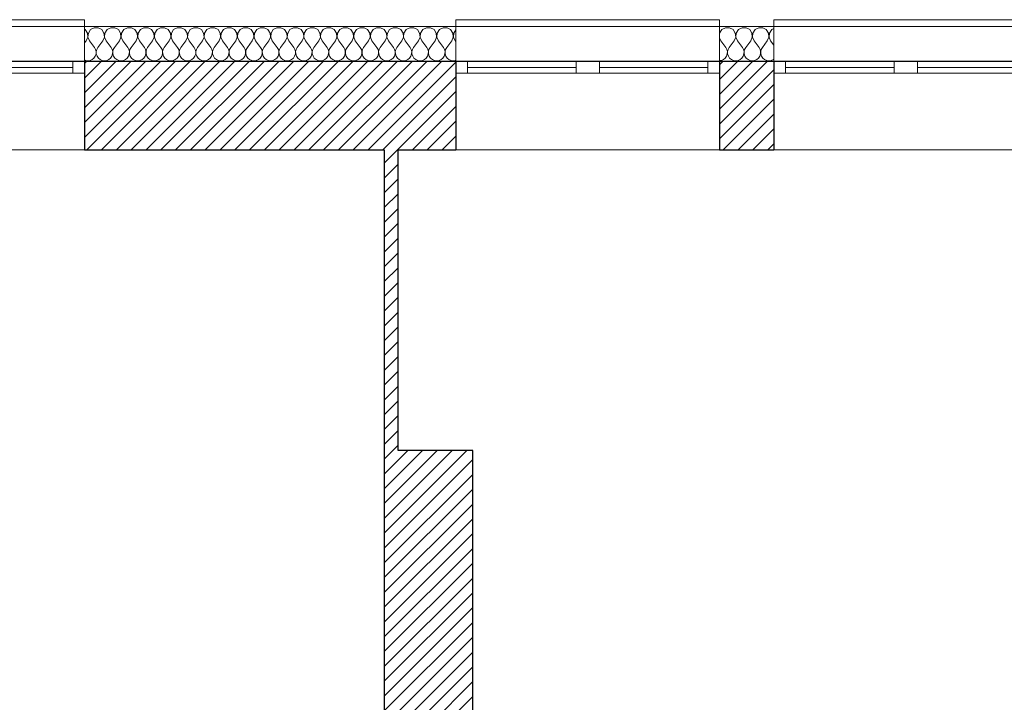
# Model space of a CAD drawing. Header units: millimetres. Extents: x -21056 to 421, y 9759 to 15589.
# Tile 117 of 120: x -598 to -175, y 11062 to 11355. Entities that reach past the tile are written whole.
import ezdxf

# ---------------------------------------------------------------- set-up
doc = ezdxf.new("R2010")
doc.units = ezdxf.units.MM
doc.header["$LTSCALE"] = 25
doc.header["$MEASUREMENT"] = 0
doc.linetypes.add('Kropki i Kreski', pattern=[670.277762, 352.777767, -176.388884, 0, -141.111112])
for name, color, linetype in [('Konstrukcja - Siatki mod', 7, 'Continuous'), ('KR_INW', 7, 'Continuous'), ('NAPIS_SODON', 7, 'Continuous')]:
    doc.layers.add(name, color=color, linetype=linetype)
for name, color, linetype, lineweight in [('Konstrukcja - Siatki mod_Nr_pióra__48', 1, 'Continuous', 15), ('KR_INW_Nr_pióra__101', 252, 'Continuous', 5), ('KR_INW_Nr_pióra__102', 3, 'Continuous', 5), ('KR_INW_Nr_pióra__27', 7, 'Continuous', 25), ('KR_INW_Nr_pióra__47', 7, 'Continuous', 15), ('NAPIS_SODON_Nr_pióra__1', 7, 'Continuous', 13), ('Okna ArchiCADa_Nr_pióra__1', 7, 'Continuous', 13)]:
    doc.layers.add(name, color=color, linetype=linetype, lineweight=lineweight)
pattern_1 = [(45, (0, 0), (-31.819804, 31.819804), [])]

# ---------------------------------------------------------------- blocks, each defined once
blk = doc.blocks.new('Strop_1', base_point=(179225, 121523.3))
at = {"layer": 'NAPIS_SODON_Nr_pióra__1', "linetype": 'Continuous', "flags": 128}
blk.add_lwpolyline([(179225, 121523.3), (179225.9, 107003.8), (250898.3, 107008.3), (250897.4, 121527.8)], close=True, dxfattribs=at)
blk = doc.blocks.new('*X318')
at = {"layer": 'KR_INW_Nr_pióra__102', "linetype": 'Continuous'}
for p, q in [((242027, 121670.9), (242011.7, 121662.7)), ((242044.4, 121670.9), (242027, 121670.9)), ((242059.7, 121662.7), (242044.4, 121670.9)), ((242098.4, 121670.9), (242083.1, 121662.7)), ((242115.8, 121670.9), (242098.4, 121670.9)), ((242131.2, 121662.7), (242115.8, 121670.9)), ((242169.9, 121670.9), (242154.5, 121662.7)), ((242187.3, 121670.9), (242169.9, 121670.9)), ((242202.6, 121662.7), (242187.3, 121670.9)), ((242241.3, 121670.9), (242226, 121662.7)), ((242258.7, 121670.9), (242241.3, 121670.9)), ((242274, 121662.7), (242258.7, 121670.9)), ((242312.7, 121670.9), (242297.4, 121662.7)), ((242330.1, 121670.9), (242312.7, 121670.9)), ((242345.5, 121662.7), (242330.1, 121670.9)), ((242384.2, 121670.9), (242368.8, 121662.7)), ((242401.6, 121670.9), (242384.2, 121670.9)), ((242416.9, 121662.7), (242401.6, 121670.9)), ((242455.6, 121670.9), (242440.3, 121662.7)), ((242473, 121670.9), (242455.6, 121670.9)), ((242488.3, 121662.7), (242473, 121670.9)), ((242527, 121670.9), (242511.7, 121662.7)), ((242544.4, 121670.9), (242527, 121670.9)), ((242559.7, 121662.7), (242544.4, 121670.9)), ((242598.4, 121670.9), (242583.1, 121662.7)), ((242615.8, 121670.9), (242598.4, 121670.9)), ((242631.2, 121662.7), (242615.8, 121670.9)), ((242669.9, 121670.9), (242654.5, 121662.7)), ((242687.3, 121670.9), (242669.9, 121670.9)), ((242702.6, 121662.7), (242687.3, 121670.9)), ((242741.3, 121670.9), (242726, 121662.7)), ((242758.7, 121670.9), (242741.3, 121670.9)), ((242774, 121662.7), (242758.7, 121670.9)), ((242812.7, 121670.9), (242797.4, 121662.7)), ((242830.1, 121670.9), (242812.7, 121670.9)), ((242845.5, 121662.7), (242830.1, 121670.9)), ((242884.2, 121670.9), (242868.8, 121662.7)), ((242901.6, 121670.9), (242884.2, 121670.9)), ((242916.9, 121662.7), (242901.6, 121670.9)), ((242955.6, 121670.9), (242940.3, 121662.7)), ((242973, 121670.9), (242955.6, 121670.9)), ((242988.3, 121662.7), (242973, 121670.9)), ((243027, 121670.9), (243011.7, 121662.7)), ((243044.4, 121670.9), (243027, 121670.9)), ((243059.7, 121662.7), (243044.4, 121670.9)), ((243098.4, 121670.9), (243083.1, 121662.7)), ((243115.8, 121670.9), (243098.4, 121670.9)), ((243131.2, 121662.7), (243115.8, 121670.9)), ((243169.9, 121670.9), (243154.5, 121662.7)), ((243187.3, 121670.9), (243169.9, 121670.9)), ((243202.6, 121662.7), (243187.3, 121670.9)), ((243241.3, 121670.9), (243226, 121662.7)), ((243258.7, 121670.9), (243241.3, 121670.9)), ((243274, 121662.7), (243258.7, 121670.9)), ((243312.7, 121670.9), (243297.4, 121662.7)), ((243330.1, 121670.9), (243312.7, 121670.9)), ((243345.5, 121662.7), (243330.1, 121670.9)), ((243384.2, 121670.9), (243368.8, 121662.7)), ((243401.6, 121670.9), (243384.2, 121670.9)), ((243416.9, 121662.7), (243401.6, 121670.9)), ((243455.6, 121670.9), (243440.3, 121662.7)), ((243473, 121670.9), (243455.6, 121670.9)), ((243488.3, 121662.7), (243473, 121670.9)), ((243527, 121670.9), (243511.7, 121662.7)), ((243544.4, 121670.9), (243527, 121670.9)), ((243559.7, 121662.7), (243544.4, 121670.9)), ((241988.3, 121662.7), (241985.8, 121664.1)), ((241997.9, 121648.2), (241988.3, 121662.7)), ((241992.9, 121614.9), (241999.6, 121630.9)), ((241999.6, 121630.9), (241997.9, 121648.2)), ((242002.1, 121648.2), (242000.4, 121630.9)), ((242000.4, 121630.9), (242007.1, 121614.9)), ((242011.7, 121662.7), (242002.1, 121648.2)), ((242069.4, 121648.2), (242059.7, 121662.7)), ((242064.3, 121614.9), (242071, 121630.9)), ((242071, 121630.9), (242069.4, 121648.2)), ((242073.5, 121648.2), (242071.8, 121630.9)), ((242071.8, 121630.9), (242078.6, 121614.9)), ((242083.1, 121662.7), (242073.5, 121648.2)), ((242140.8, 121648.2), (242131.2, 121662.7)), ((242135.7, 121614.9), (242142.4, 121630.9)), ((242142.4, 121630.9), (242140.8, 121648.2)), ((242144.9, 121648.2), (242143.3, 121630.9)), ((242143.3, 121630.9), (242150, 121614.9)), ((242154.5, 121662.7), (242144.9, 121648.2)), ((242212.2, 121648.2), (242202.6, 121662.7)), ((242207.1, 121614.9), (242213.9, 121630.9)), ((242213.9, 121630.9), (242212.2, 121648.2)), ((242216.3, 121648.2), (242214.7, 121630.9)), ((242214.7, 121630.9), (242221.4, 121614.9)), ((242226, 121662.7), (242216.3, 121648.2)), ((242283.7, 121648.2), (242274, 121662.7)), ((242278.6, 121614.9), (242285.3, 121630.9)), ((242285.3, 121630.9), (242283.7, 121648.2)), ((242287.8, 121648.2), (242286.1, 121630.9)), ((242286.1, 121630.9), (242292.9, 121614.9)), ((242297.4, 121662.7), (242287.8, 121648.2)), ((242355.1, 121648.2), (242345.5, 121662.7)), ((242350, 121614.9), (242356.7, 121630.9)), ((242356.7, 121630.9), (242355.1, 121648.2)), ((242359.2, 121648.2), (242357.6, 121630.9)), ((242357.6, 121630.9), (242364.3, 121614.9)), ((242368.8, 121662.7), (242359.2, 121648.2)), ((242426.5, 121648.2), (242416.9, 121662.7)), ((242421.4, 121614.9), (242428.2, 121630.9)), ((242428.2, 121630.9), (242426.5, 121648.2)), ((242430.6, 121648.2), (242429, 121630.9)), ((242429, 121630.9), (242435.7, 121614.9)), ((242440.3, 121662.7), (242430.6, 121648.2)), ((242497.9, 121648.2), (242488.3, 121662.7)), ((242492.9, 121614.9), (242499.6, 121630.9)), ((242499.6, 121630.9), (242497.9, 121648.2)), ((242502.1, 121648.2), (242500.4, 121630.9)), ((242500.4, 121630.9), (242507.1, 121614.9)), ((242511.7, 121662.7), (242502.1, 121648.2)), ((242569.4, 121648.2), (242559.7, 121662.7)), ((242564.3, 121614.9), (242571, 121630.9)), ((242571, 121630.9), (242569.4, 121648.2)), ((242573.5, 121648.2), (242571.8, 121630.9)), ((242571.8, 121630.9), (242578.6, 121614.9)), ((242583.1, 121662.7), (242573.5, 121648.2)), ((242640.8, 121648.2), (242631.2, 121662.7)), ((242635.7, 121614.9), (242642.4, 121630.9)), ((242642.4, 121630.9), (242640.8, 121648.2)), ((242644.9, 121648.2), (242643.3, 121630.9)), ((242643.3, 121630.9), (242650, 121614.9)), ((242654.5, 121662.7), (242644.9, 121648.2)), ((242712.2, 121648.2), (242702.6, 121662.7)), ((242707.1, 121614.9), (242713.9, 121630.9)), ((242713.9, 121630.9), (242712.2, 121648.2)), ((242716.3, 121648.2), (242714.7, 121630.9)), ((242714.7, 121630.9), (242721.4, 121614.9)), ((242726, 121662.7), (242716.3, 121648.2)), ((242783.7, 121648.2), (242774, 121662.7)), ((242778.6, 121614.9), (242785.3, 121630.9)), ((242785.3, 121630.9), (242783.7, 121648.2)), ((242787.8, 121648.2), (242786.1, 121630.9)), ((242786.1, 121630.9), (242792.9, 121614.9)), ((242797.4, 121662.7), (242787.8, 121648.2)), ((242855.1, 121648.2), (242845.5, 121662.7)), ((242850, 121614.9), (242856.7, 121630.9)), ((242856.7, 121630.9), (242855.1, 121648.2)), ((242859.2, 121648.2), (242857.6, 121630.9)), ((242857.6, 121630.9), (242864.3, 121614.9)), ((242868.8, 121662.7), (242859.2, 121648.2)), ((242926.5, 121648.2), (242916.9, 121662.7)), ((242921.4, 121614.9), (242928.2, 121630.9)), ((242928.2, 121630.9), (242926.5, 121648.2)), ((242930.6, 121648.2), (242929, 121630.9)), ((242929, 121630.9), (242935.7, 121614.9)), ((242940.3, 121662.7), (242930.6, 121648.2)), ((242997.9, 121648.2), (242988.3, 121662.7)), ((242992.9, 121614.9), (242999.6, 121630.9)), ((242999.6, 121630.9), (242997.9, 121648.2)), ((243002.1, 121648.2), (243000.4, 121630.9)), ((243000.4, 121630.9), (243007.1, 121614.9)), ((243011.7, 121662.7), (243002.1, 121648.2)), ((243069.4, 121648.2), (243059.7, 121662.7)), ((243064.3, 121614.9), (243071, 121630.9)), ((243071, 121630.9), (243069.4, 121648.2)), ((243073.5, 121648.2), (243071.8, 121630.9)), ((243071.8, 121630.9), (243078.6, 121614.9)), ((243083.1, 121662.7), (243073.5, 121648.2)), ((243140.8, 121648.2), (243131.2, 121662.7)), ((243135.7, 121614.9), (243142.4, 121630.9)), ((243142.4, 121630.9), (243140.8, 121648.2)), ((243144.9, 121648.2), (243143.3, 121630.9)), ((243143.3, 121630.9), (243150, 121614.9)), ((243154.5, 121662.7), (243144.9, 121648.2)), ((243212.2, 121648.2), (243202.6, 121662.7)), ((243207.1, 121614.9), (243213.9, 121630.9)), ((243213.9, 121630.9), (243212.2, 121648.2)), ((243216.3, 121648.2), (243214.7, 121630.9)), ((243214.7, 121630.9), (243221.4, 121614.9)), ((243226, 121662.7), (243216.3, 121648.2)), ((243283.7, 121648.2), (243274, 121662.7)), ((243278.6, 121614.9), (243285.3, 121630.9)), ((243285.3, 121630.9), (243283.7, 121648.2)), ((243287.8, 121648.2), (243286.1, 121630.9)), ((243286.1, 121630.9), (243292.9, 121614.9)), ((243297.4, 121662.7), (243287.8, 121648.2)), ((243355.1, 121648.2), (243345.5, 121662.7)), ((243350, 121614.9), (243356.7, 121630.9)), ((243356.7, 121630.9), (243355.1, 121648.2)), ((243359.2, 121648.2), (243357.6, 121630.9)), ((243357.6, 121630.9), (243364.3, 121614.9)), ((243368.8, 121662.7), (243359.2, 121648.2)), ((243426.5, 121648.2), (243416.9, 121662.7)), ((243421.4, 121614.9), (243428.2, 121630.9)), ((243428.2, 121630.9), (243426.5, 121648.2)), ((243430.6, 121648.2), (243429, 121630.9)), ((243429, 121630.9), (243435.7, 121614.9)), ((243440.3, 121662.7), (243430.6, 121648.2)), ((243497.9, 121648.2), (243488.3, 121662.7)), ((243492.9, 121614.9), (243499.6, 121630.9)), ((243499.6, 121630.9), (243497.9, 121648.2)), ((243502.1, 121648.2), (243500.4, 121630.9)), ((243500.4, 121630.9), (243507.1, 121614.9)), ((243511.7, 121662.7), (243502.1, 121648.2)), ((243569.4, 121648.2), (243559.7, 121662.7)), ((243564.3, 121614.9), (243571, 121630.9)), ((243571, 121630.9), (243569.4, 121648.2)), ((243573.5, 121648.2), (243571.8, 121630.9)), ((243571.8, 121630.9), (243578.6, 121614.9)), ((243582.6, 121661.9), (243573.5, 121648.2)), ((241992.9, 121614.9), (241985.8, 121605.5)), ((242007.1, 121614.9), (242028.6, 121586.3)), ((242033.3, 121577.7), (242028.6, 121586.3)), ((242042.9, 121586.3), (242038.1, 121577.7)), ((242064.3, 121614.9), (242042.9, 121586.3)), ((242078.6, 121614.9), (242100, 121586.3)), ((242104.8, 121577.7), (242100, 121586.3)), ((242114.3, 121586.3), (242109.5, 121577.7)), ((242135.7, 121614.9), (242114.3, 121586.3)), ((242150, 121614.9), (242171.4, 121586.3)), ((242176.2, 121577.7), (242171.4, 121586.3)), ((242185.7, 121586.3), (242180.9, 121577.7)), ((242207.1, 121614.9), (242185.7, 121586.3)), ((242221.4, 121614.9), (242242.9, 121586.3)), ((242247.6, 121577.7), (242242.9, 121586.3)), ((242257.1, 121586.3), (242252.4, 121577.7)), ((242278.6, 121614.9), (242257.1, 121586.3)), ((242292.9, 121614.9), (242314.3, 121586.3)), ((242319.1, 121577.7), (242314.3, 121586.3)), ((242328.6, 121586.3), (242323.8, 121577.7)), ((242350, 121614.9), (242328.6, 121586.3)), ((242364.3, 121614.9), (242385.7, 121586.3)), ((242390.5, 121577.7), (242385.7, 121586.3)), ((242400, 121586.3), (242395.2, 121577.7)), ((242421.4, 121614.9), (242400, 121586.3)), ((242435.7, 121614.9), (242457.1, 121586.3)), ((242461.9, 121577.7), (242457.1, 121586.3)), ((242471.4, 121586.3), (242466.7, 121577.7)), ((242492.9, 121614.9), (242471.4, 121586.3)), ((242507.1, 121614.9), (242528.6, 121586.3)), ((242533.3, 121577.7), (242528.6, 121586.3)), ((242542.9, 121586.3), (242538.1, 121577.7)), ((242564.3, 121614.9), (242542.9, 121586.3)), ((242578.6, 121614.9), (242600, 121586.3)), ((242604.8, 121577.7), (242600, 121586.3)), ((242614.3, 121586.3), (242609.5, 121577.7)), ((242635.7, 121614.9), (242614.3, 121586.3)), ((242650, 121614.9), (242671.4, 121586.3)), ((242676.2, 121577.7), (242671.4, 121586.3)), ((242685.7, 121586.3), (242680.9, 121577.7)), ((242707.1, 121614.9), (242685.7, 121586.3)), ((242721.4, 121614.9), (242742.9, 121586.3)), ((242747.6, 121577.7), (242742.9, 121586.3)), ((242757.1, 121586.3), (242752.4, 121577.7)), ((242778.6, 121614.9), (242757.1, 121586.3)), ((242792.9, 121614.9), (242814.3, 121586.3)), ((242819.1, 121577.7), (242814.3, 121586.3)), ((242828.6, 121586.3), (242823.8, 121577.7)), ((242850, 121614.9), (242828.6, 121586.3)), ((242864.3, 121614.9), (242885.7, 121586.3)), ((242890.5, 121577.7), (242885.7, 121586.3)), ((242900, 121586.3), (242895.2, 121577.7)), ((242921.4, 121614.9), (242900, 121586.3)), ((242935.7, 121614.9), (242957.1, 121586.3)), ((242961.9, 121577.7), (242957.1, 121586.3)), ((242971.4, 121586.3), (242966.7, 121577.7)), ((242992.9, 121614.9), (242971.4, 121586.3)), ((243007.1, 121614.9), (243028.6, 121586.3)), ((243033.3, 121577.7), (243028.6, 121586.3)), ((243042.9, 121586.3), (243038.1, 121577.7)), ((243064.3, 121614.9), (243042.9, 121586.3)), ((243078.6, 121614.9), (243100, 121586.3)), ((243104.8, 121577.7), (243100, 121586.3)), ((243114.3, 121586.3), (243109.5, 121577.7)), ((243135.7, 121614.9), (243114.3, 121586.3)), ((243150, 121614.9), (243171.4, 121586.3)), ((243176.2, 121577.7), (243171.4, 121586.3)), ((243185.7, 121586.3), (243180.9, 121577.7)), ((243207.1, 121614.9), (243185.7, 121586.3)), ((243221.4, 121614.9), (243242.9, 121586.3)), ((243247.6, 121577.7), (243242.9, 121586.3)), ((243257.1, 121586.3), (243252.4, 121577.7)), ((243278.6, 121614.9), (243257.1, 121586.3)), ((243292.9, 121614.9), (243314.3, 121586.3)), ((243319.1, 121577.7), (243314.3, 121586.3)), ((243328.6, 121586.3), (243323.8, 121577.7)), ((243350, 121614.9), (243328.6, 121586.3)), ((243364.3, 121614.9), (243385.7, 121586.3)), ((243390.5, 121577.7), (243385.7, 121586.3)), ((243400, 121586.3), (243395.2, 121577.7)), ((243421.4, 121614.9), (243400, 121586.3)), ((243435.7, 121614.9), (243457.1, 121586.3)), ((243461.9, 121577.7), (243457.1, 121586.3)), ((243471.4, 121586.3), (243466.7, 121577.7)), ((243492.9, 121614.9), (243471.4, 121586.3)), ((243507.1, 121614.9), (243528.6, 121586.3)), ((243533.3, 121577.7), (243528.6, 121586.3)), ((243542.9, 121586.3), (243538.1, 121577.7)), ((243564.3, 121614.9), (243542.9, 121586.3)), ((243578.6, 121614.9), (243582.6, 121609.6)), ((242018.8, 121534.5), (242026.4, 121540.8)), ((242026.4, 121540.8), (242031.9, 121548.9)), ((242031.9, 121548.9), (242035.1, 121558.2)), ((242035.6, 121568.1), (242033.3, 121577.7)), ((242035.1, 121558.2), (242035.6, 121568.1)), ((242038.1, 121577.7), (242035.9, 121568.1)), ((242035.9, 121568.1), (242036.3, 121558.2)), ((242036.3, 121558.2), (242039.5, 121548.9)), ((242039.5, 121548.9), (242045.1, 121540.8)), ((242045.1, 121540.8), (242052.7, 121534.5)), ((242090.2, 121534.5), (242097.8, 121540.8)), ((242097.8, 121540.8), (242103.4, 121548.9)), ((242103.4, 121548.9), (242106.5, 121558.2)), ((242107, 121568.1), (242104.8, 121577.7)), ((242106.5, 121558.2), (242107, 121568.1)), ((242109.5, 121577.7), (242107.3, 121568.1)), ((242107.3, 121568.1), (242107.8, 121558.2)), ((242107.8, 121558.2), (242110.9, 121548.9)), ((242110.9, 121548.9), (242116.5, 121540.8)), ((242116.5, 121540.8), (242124.1, 121534.5)), ((242161.6, 121534.5), (242169.2, 121540.8)), ((242169.2, 121540.8), (242174.8, 121548.9)), ((242174.8, 121548.9), (242177.9, 121558.2)), ((242178.4, 121568.1), (242176.2, 121577.7)), ((242177.9, 121558.2), (242178.4, 121568.1)), ((242180.9, 121577.7), (242178.7, 121568.1)), ((242178.7, 121568.1), (242179.2, 121558.2)), ((242179.2, 121558.2), (242182.3, 121548.9)), ((242182.3, 121548.9), (242187.9, 121540.8)), ((242187.9, 121540.8), (242195.5, 121534.5)), ((242233.1, 121534.5), (242240.6, 121540.8)), ((242240.6, 121540.8), (242246.2, 121548.9)), ((242246.2, 121548.9), (242249.4, 121558.2)), ((242249.9, 121568.1), (242247.6, 121577.7)), ((242249.4, 121558.2), (242249.9, 121568.1)), ((242252.4, 121577.7), (242250.1, 121568.1)), ((242250.1, 121568.1), (242250.6, 121558.2)), ((242250.6, 121558.2), (242253.8, 121548.9)), ((242253.8, 121548.9), (242259.4, 121540.8)), ((242259.4, 121540.8), (242266.9, 121534.5)), ((242304.5, 121534.5), (242312.1, 121540.8)), ((242312.1, 121540.8), (242317.7, 121548.9)), ((242317.7, 121548.9), (242320.8, 121558.2)), ((242321.3, 121568.1), (242319.1, 121577.7)), ((242320.8, 121558.2), (242321.3, 121568.1)), ((242323.8, 121577.7), (242321.6, 121568.1)), ((242321.6, 121568.1), (242322.1, 121558.2)), ((242322.1, 121558.2), (242325.2, 121548.9)), ((242325.2, 121548.9), (242330.8, 121540.8)), ((242330.8, 121540.8), (242338.4, 121534.5)), ((242375.9, 121534.5), (242383.5, 121540.8)), ((242383.5, 121540.8), (242389.1, 121548.9)), ((242389.1, 121548.9), (242392.2, 121558.2)), ((242392.7, 121568.1), (242390.5, 121577.7)), ((242392.2, 121558.2), (242392.7, 121568.1)), ((242395.2, 121577.7), (242393, 121568.1)), ((242393, 121568.1), (242393.5, 121558.2)), ((242393.5, 121558.2), (242396.6, 121548.9)), ((242396.6, 121548.9), (242402.2, 121540.8)), ((242402.2, 121540.8), (242409.8, 121534.5)), ((242447.3, 121534.5), (242454.9, 121540.8)), ((242454.9, 121540.8), (242460.5, 121548.9)), ((242460.5, 121548.9), (242463.7, 121558.2)), ((242464.1, 121568.1), (242461.9, 121577.7)), ((242463.7, 121558.2), (242464.1, 121568.1)), ((242466.7, 121577.7), (242464.4, 121568.1)), ((242464.4, 121568.1), (242464.9, 121558.2)), ((242464.9, 121558.2), (242468.1, 121548.9)), ((242468.1, 121548.9), (242473.6, 121540.8)), ((242473.6, 121540.8), (242481.2, 121534.5)), ((242518.8, 121534.5), (242526.4, 121540.8)), ((242526.4, 121540.8), (242531.9, 121548.9)), ((242531.9, 121548.9), (242535.1, 121558.2)), ((242535.6, 121568.1), (242533.3, 121577.7)), ((242535.1, 121558.2), (242535.6, 121568.1)), ((242538.1, 121577.7), (242535.9, 121568.1)), ((242535.9, 121568.1), (242536.3, 121558.2)), ((242536.3, 121558.2), (242539.5, 121548.9)), ((242539.5, 121548.9), (242545.1, 121540.8)), ((242545.1, 121540.8), (242552.7, 121534.5)), ((242590.2, 121534.5), (242597.8, 121540.8)), ((242597.8, 121540.8), (242603.4, 121548.9)), ((242603.4, 121548.9), (242606.5, 121558.2)), ((242607, 121568.1), (242604.8, 121577.7)), ((242606.5, 121558.2), (242607, 121568.1)), ((242609.5, 121577.7), (242607.3, 121568.1)), ((242607.3, 121568.1), (242607.8, 121558.2)), ((242607.8, 121558.2), (242610.9, 121548.9)), ((242610.9, 121548.9), (242616.5, 121540.8)), ((242616.5, 121540.8), (242624.1, 121534.5)), ((242661.6, 121534.5), (242669.2, 121540.8)), ((242669.2, 121540.8), (242674.8, 121548.9)), ((242674.8, 121548.9), (242677.9, 121558.2)), ((242678.4, 121568.1), (242676.2, 121577.7)), ((242677.9, 121558.2), (242678.4, 121568.1)), ((242680.9, 121577.7), (242678.7, 121568.1)), ((242678.7, 121568.1), (242679.2, 121558.2)), ((242679.2, 121558.2), (242682.3, 121548.9)), ((242682.3, 121548.9), (242687.9, 121540.8)), ((242687.9, 121540.8), (242695.5, 121534.5)), ((242733.1, 121534.5), (242740.6, 121540.8)), ((242740.6, 121540.8), (242746.2, 121548.9)), ((242746.2, 121548.9), (242749.4, 121558.2)), ((242749.9, 121568.1), (242747.6, 121577.7)), ((242749.4, 121558.2), (242749.9, 121568.1)), ((242752.4, 121577.7), (242750.1, 121568.1)), ((242750.1, 121568.1), (242750.6, 121558.2)), ((242750.6, 121558.2), (242753.8, 121548.9)), ((242753.8, 121548.9), (242759.4, 121540.8)), ((242759.4, 121540.8), (242766.9, 121534.5)), ((242804.5, 121534.5), (242812.1, 121540.8)), ((242812.1, 121540.8), (242817.7, 121548.9)), ((242817.7, 121548.9), (242820.8, 121558.2)), ((242821.3, 121568.1), (242819.1, 121577.7)), ((242820.8, 121558.2), (242821.3, 121568.1)), ((242823.8, 121577.7), (242821.6, 121568.1)), ((242821.6, 121568.1), (242822.1, 121558.2)), ((242822.1, 121558.2), (242825.2, 121548.9)), ((242825.2, 121548.9), (242830.8, 121540.8)), ((242830.8, 121540.8), (242838.4, 121534.5)), ((242875.9, 121534.5), (242883.5, 121540.8)), ((242883.5, 121540.8), (242889.1, 121548.9)), ((242889.1, 121548.9), (242892.2, 121558.2)), ((242892.7, 121568.1), (242890.5, 121577.7)), ((242892.2, 121558.2), (242892.7, 121568.1)), ((242895.2, 121577.7), (242893, 121568.1)), ((242893, 121568.1), (242893.5, 121558.2)), ((242893.5, 121558.2), (242896.6, 121548.9)), ((242896.6, 121548.9), (242902.2, 121540.8)), ((242902.2, 121540.8), (242909.8, 121534.5)), ((242947.3, 121534.5), (242954.9, 121540.8)), ((242954.9, 121540.8), (242960.5, 121548.9)), ((242960.5, 121548.9), (242963.7, 121558.2)), ((242964.1, 121568.1), (242961.9, 121577.7)), ((242963.7, 121558.2), (242964.1, 121568.1)), ((242966.7, 121577.7), (242964.4, 121568.1)), ((242964.4, 121568.1), (242964.9, 121558.2)), ((242964.9, 121558.2), (242968.1, 121548.9)), ((242968.1, 121548.9), (242973.6, 121540.8)), ((242973.6, 121540.8), (242981.2, 121534.5)), ((243018.8, 121534.5), (243026.4, 121540.8)), ((243026.4, 121540.8), (243031.9, 121548.9)), ((243031.9, 121548.9), (243035.1, 121558.2)), ((243035.6, 121568.1), (243033.3, 121577.7)), ((243035.1, 121558.2), (243035.6, 121568.1)), ((243038.1, 121577.7), (243035.9, 121568.1)), ((243035.9, 121568.1), (243036.3, 121558.2)), ((243036.3, 121558.2), (243039.5, 121548.9)), ((243039.5, 121548.9), (243045.1, 121540.8)), ((243045.1, 121540.8), (243052.7, 121534.5)), ((243090.2, 121534.5), (243097.8, 121540.8)), ((243097.8, 121540.8), (243103.4, 121548.9)), ((243103.4, 121548.9), (243106.5, 121558.2)), ((243107, 121568.1), (243104.8, 121577.7)), ((243106.5, 121558.2), (243107, 121568.1)), ((243109.5, 121577.7), (243107.3, 121568.1)), ((243107.3, 121568.1), (243107.8, 121558.2)), ((243107.8, 121558.2), (243110.9, 121548.9)), ((243110.9, 121548.9), (243116.5, 121540.8)), ((243116.5, 121540.8), (243124.1, 121534.5)), ((243161.6, 121534.5), (243169.2, 121540.8)), ((243169.2, 121540.8), (243174.8, 121548.9)), ((243174.8, 121548.9), (243177.9, 121558.2)), ((243178.4, 121568.1), (243176.2, 121577.7)), ((243177.9, 121558.2), (243178.4, 121568.1)), ((243180.9, 121577.7), (243178.7, 121568.1)), ((243178.7, 121568.1), (243179.2, 121558.2)), ((243179.2, 121558.2), (243182.3, 121548.9)), ((243182.3, 121548.9), (243187.9, 121540.8)), ((243187.9, 121540.8), (243195.5, 121534.5)), ((243233.1, 121534.5), (243240.6, 121540.8)), ((243240.6, 121540.8), (243246.2, 121548.9)), ((243246.2, 121548.9), (243249.4, 121558.2)), ((243249.9, 121568.1), (243247.6, 121577.7)), ((243249.4, 121558.2), (243249.9, 121568.1)), ((243252.4, 121577.7), (243250.1, 121568.1)), ((243250.1, 121568.1), (243250.6, 121558.2)), ((243250.6, 121558.2), (243253.8, 121548.9)), ((243253.8, 121548.9), (243259.4, 121540.8)), ((243259.4, 121540.8), (243266.9, 121534.5)), ((243304.5, 121534.5), (243312.1, 121540.8)), ((243312.1, 121540.8), (243317.7, 121548.9)), ((243317.7, 121548.9), (243320.8, 121558.2)), ((243321.3, 121568.1), (243319.1, 121577.7)), ((243320.8, 121558.2), (243321.3, 121568.1)), ((243323.8, 121577.7), (243321.6, 121568.1)), ((243321.6, 121568.1), (243322.1, 121558.2)), ((243322.1, 121558.2), (243325.2, 121548.9)), ((243325.2, 121548.9), (243330.8, 121540.8)), ((243330.8, 121540.8), (243338.4, 121534.5)), ((243375.9, 121534.5), (243383.5, 121540.8)), ((243383.5, 121540.8), (243389.1, 121548.9)), ((243389.1, 121548.9), (243392.2, 121558.2)), ((243392.7, 121568.1), (243390.5, 121577.7)), ((243392.2, 121558.2), (243392.7, 121568.1)), ((243395.2, 121577.7), (243393, 121568.1)), ((243393, 121568.1), (243393.5, 121558.2)), ((243393.5, 121558.2), (243396.6, 121548.9)), ((243396.6, 121548.9), (243402.2, 121540.8)), ((243402.2, 121540.8), (243409.8, 121534.5)), ((243447.3, 121534.5), (243454.9, 121540.8)), ((243454.9, 121540.8), (243460.5, 121548.9)), ((243460.5, 121548.9), (243463.7, 121558.2)), ((243464.1, 121568.1), (243461.9, 121577.7)), ((243463.7, 121558.2), (243464.1, 121568.1)), ((243466.7, 121577.7), (243464.4, 121568.1)), ((243464.4, 121568.1), (243464.9, 121558.2)), ((243464.9, 121558.2), (243468.1, 121548.9)), ((243468.1, 121548.9), (243473.6, 121540.8)), ((243473.6, 121540.8), (243481.2, 121534.5)), ((243518.8, 121534.5), (243526.4, 121540.8)), ((243526.4, 121540.8), (243531.9, 121548.9)), ((243531.9, 121548.9), (243535.1, 121558.2)), ((243535.6, 121568.1), (243533.3, 121577.7)), ((243535.1, 121558.2), (243535.6, 121568.1)), ((243538.1, 121577.7), (243535.9, 121568.1)), ((243535.9, 121568.1), (243536.3, 121558.2)), ((243536.3, 121558.2), (243539.5, 121548.9)), ((243539.5, 121548.9), (243545.1, 121540.8)), ((243545.1, 121540.8), (243552.7, 121534.5)), ((241985.8, 121532.5), (241990.2, 121530.5)), ((241990.2, 121530.5), (242000, 121529.2)), ((242000, 121529.2), (242009.8, 121530.5)), ((242009.8, 121530.5), (242018.8, 121534.5)), ((242052.7, 121534.5), (242061.7, 121530.5)), ((242061.7, 121530.5), (242071.4, 121529.2)), ((242071.4, 121529.2), (242081.2, 121530.5)), ((242081.2, 121530.5), (242090.2, 121534.5)), ((242124.1, 121534.5), (242133.1, 121530.5)), ((242133.1, 121530.5), (242142.9, 121529.2)), ((242142.9, 121529.2), (242152.6, 121530.5)), ((242152.6, 121530.5), (242161.6, 121534.5)), ((242195.5, 121534.5), (242204.5, 121530.5)), ((242204.5, 121530.5), (242214.3, 121529.2)), ((242214.3, 121529.2), (242224, 121530.5)), ((242224, 121530.5), (242233.1, 121534.5)), ((242266.9, 121534.5), (242276, 121530.5)), ((242276, 121530.5), (242285.7, 121529.2)), ((242285.7, 121529.2), (242295.5, 121530.5)), ((242295.5, 121530.5), (242304.5, 121534.5)), ((242338.4, 121534.5), (242347.4, 121530.5)), ((242347.4, 121530.5), (242357.1, 121529.2)), ((242357.1, 121529.2), (242366.9, 121530.5)), ((242366.9, 121530.5), (242375.9, 121534.5)), ((242409.8, 121534.5), (242418.8, 121530.5)), ((242418.8, 121530.5), (242428.6, 121529.2)), ((242428.6, 121529.2), (242438.3, 121530.5)), ((242438.3, 121530.5), (242447.3, 121534.5)), ((242481.2, 121534.5), (242490.2, 121530.5)), ((242490.2, 121530.5), (242500, 121529.2)), ((242500, 121529.2), (242509.8, 121530.5)), ((242509.8, 121530.5), (242518.8, 121534.5)), ((242552.7, 121534.5), (242561.7, 121530.5)), ((242561.7, 121530.5), (242571.4, 121529.2)), ((242571.4, 121529.2), (242581.2, 121530.5)), ((242581.2, 121530.5), (242590.2, 121534.5)), ((242624.1, 121534.5), (242633.1, 121530.5)), ((242633.1, 121530.5), (242642.9, 121529.2)), ((242642.9, 121529.2), (242652.6, 121530.5)), ((242652.6, 121530.5), (242661.6, 121534.5)), ((242695.5, 121534.5), (242704.5, 121530.5)), ((242704.5, 121530.5), (242714.3, 121529.2)), ((242714.3, 121529.2), (242724, 121530.5)), ((242724, 121530.5), (242733.1, 121534.5)), ((242766.9, 121534.5), (242776, 121530.5)), ((242776, 121530.5), (242785.7, 121529.2)), ((242785.7, 121529.2), (242795.5, 121530.5)), ((242795.5, 121530.5), (242804.5, 121534.5)), ((242838.4, 121534.5), (242847.4, 121530.5)), ((242847.4, 121530.5), (242857.1, 121529.2)), ((242857.1, 121529.2), (242866.9, 121530.5)), ((242866.9, 121530.5), (242875.9, 121534.5)), ((242909.8, 121534.5), (242918.8, 121530.5)), ((242918.8, 121530.5), (242928.6, 121529.2)), ((242928.6, 121529.2), (242938.3, 121530.5)), ((242938.3, 121530.5), (242947.3, 121534.5)), ((242981.2, 121534.5), (242990.2, 121530.5)), ((242990.2, 121530.5), (243000, 121529.2)), ((243000, 121529.2), (243009.8, 121530.5)), ((243009.8, 121530.5), (243018.8, 121534.5)), ((243052.7, 121534.5), (243061.7, 121530.5)), ((243061.7, 121530.5), (243071.4, 121529.2)), ((243071.4, 121529.2), (243081.2, 121530.5)), ((243081.2, 121530.5), (243090.2, 121534.5)), ((243124.1, 121534.5), (243133.1, 121530.5)), ((243133.1, 121530.5), (243142.9, 121529.2)), ((243142.9, 121529.2), (243152.6, 121530.5)), ((243152.6, 121530.5), (243161.6, 121534.5)), ((243195.5, 121534.5), (243204.5, 121530.5)), ((243204.5, 121530.5), (243214.3, 121529.2)), ((243214.3, 121529.2), (243224, 121530.5)), ((243224, 121530.5), (243233.1, 121534.5)), ((243266.9, 121534.5), (243276, 121530.5)), ((243276, 121530.5), (243285.7, 121529.2)), ((243285.7, 121529.2), (243295.5, 121530.5)), ((243295.5, 121530.5), (243304.5, 121534.5)), ((243338.4, 121534.5), (243347.4, 121530.5)), ((243347.4, 121530.5), (243357.1, 121529.2)), ((243357.1, 121529.2), (243366.9, 121530.5)), ((243366.9, 121530.5), (243375.9, 121534.5)), ((243409.8, 121534.5), (243418.8, 121530.5)), ((243418.8, 121530.5), (243428.6, 121529.2)), ((243428.6, 121529.2), (243438.3, 121530.5)), ((243438.3, 121530.5), (243447.3, 121534.5)), ((243481.2, 121534.5), (243490.2, 121530.5)), ((243490.2, 121530.5), (243500, 121529.2)), ((243500, 121529.2), (243509.8, 121530.5)), ((243509.8, 121530.5), (243518.8, 121534.5)), ((243552.7, 121534.5), (243561.7, 121530.5)), ((243561.7, 121530.5), (243571.4, 121529.2)), ((243571.4, 121529.2), (243581.2, 121530.5)), ((243581.2, 121530.5), (243582.6, 121531.1))]:
    blk.add_line(p, q, dxfattribs=at)
blk = doc.blocks.new('*X319')
at = {"layer": 'KR_INW_Nr_pióra__102', "linetype": 'Continuous'}
for p, q in [((244741.3, 121670.9), (244726, 121662.7)), ((244758.7, 121670.9), (244741.3, 121670.9)), ((244774, 121662.7), (244758.7, 121670.9)), ((244812.7, 121670.9), (244797.4, 121662.7)), ((244830.1, 121670.9), (244812.7, 121670.9)), ((244845.5, 121662.7), (244830.1, 121670.9)), ((244884.2, 121670.9), (244868.8, 121662.7)), ((244901.6, 121670.9), (244884.2, 121670.9)), ((244916.9, 121662.7), (244901.6, 121670.9)), ((244949.7, 121667.8), (244940.3, 121662.7)), ((244716.3, 121648.2), (244716.1, 121645.3)), ((244716.1, 121627.7), (244721.4, 121614.9)), ((244726, 121662.7), (244716.3, 121648.2)), ((244783.7, 121648.2), (244774, 121662.7)), ((244778.6, 121614.9), (244785.3, 121630.9)), ((244785.3, 121630.9), (244783.7, 121648.2)), ((244787.8, 121648.2), (244786.1, 121630.9)), ((244786.1, 121630.9), (244792.9, 121614.9)), ((244797.4, 121662.7), (244787.8, 121648.2)), ((244855.1, 121648.2), (244845.5, 121662.7)), ((244850, 121614.9), (244856.7, 121630.9)), ((244856.7, 121630.9), (244855.1, 121648.2)), ((244859.2, 121648.2), (244857.6, 121630.9)), ((244857.6, 121630.9), (244864.3, 121614.9)), ((244868.8, 121662.7), (244859.2, 121648.2)), ((244926.5, 121648.2), (244916.9, 121662.7)), ((244921.4, 121614.9), (244928.2, 121630.9)), ((244928.2, 121630.9), (244926.5, 121648.2)), ((244930.6, 121648.2), (244929, 121630.9)), ((244929, 121630.9), (244935.7, 121614.9)), ((244940.3, 121662.7), (244930.6, 121648.2)), ((244721.4, 121614.9), (244742.9, 121586.3)), ((244747.6, 121577.7), (244742.9, 121586.3)), ((244757.1, 121586.3), (244752.4, 121577.7)), ((244778.6, 121614.9), (244757.1, 121586.3)), ((244792.9, 121614.9), (244814.3, 121586.3)), ((244819.1, 121577.7), (244814.3, 121586.3)), ((244828.6, 121586.3), (244823.8, 121577.7)), ((244850, 121614.9), (244828.6, 121586.3)), ((244864.3, 121614.9), (244885.7, 121586.3)), ((244890.5, 121577.7), (244885.7, 121586.3)), ((244900, 121586.3), (244895.2, 121577.7)), ((244921.4, 121614.9), (244900, 121586.3)), ((244935.7, 121614.9), (244949.7, 121596.3)), ((244733.1, 121534.5), (244740.6, 121540.8)), ((244740.6, 121540.8), (244746.2, 121548.9)), ((244746.2, 121548.9), (244749.4, 121558.2)), ((244749.9, 121568.1), (244747.6, 121577.7)), ((244749.4, 121558.2), (244749.9, 121568.1)), ((244752.4, 121577.7), (244750.1, 121568.1)), ((244750.1, 121568.1), (244750.6, 121558.2)), ((244750.6, 121558.2), (244753.8, 121548.9)), ((244753.8, 121548.9), (244759.4, 121540.8)), ((244759.4, 121540.8), (244766.9, 121534.5)), ((244804.5, 121534.5), (244812.1, 121540.8)), ((244812.1, 121540.8), (244817.7, 121548.9)), ((244817.7, 121548.9), (244820.8, 121558.2)), ((244821.3, 121568.1), (244819.1, 121577.7)), ((244820.8, 121558.2), (244821.3, 121568.1)), ((244823.8, 121577.7), (244821.6, 121568.1)), ((244821.6, 121568.1), (244822.1, 121558.2)), ((244822.1, 121558.2), (244825.2, 121548.9)), ((244825.2, 121548.9), (244830.8, 121540.8)), ((244830.8, 121540.8), (244838.4, 121534.5)), ((244875.9, 121534.5), (244883.5, 121540.8)), ((244883.5, 121540.8), (244889.1, 121548.9)), ((244889.1, 121548.9), (244892.2, 121558.2)), ((244892.7, 121568.1), (244890.5, 121577.7)), ((244892.2, 121558.2), (244892.7, 121568.1)), ((244895.2, 121577.7), (244893, 121568.1)), ((244893, 121568.1), (244893.5, 121558.2)), ((244893.5, 121558.2), (244896.6, 121548.9)), ((244896.6, 121548.9), (244902.2, 121540.8)), ((244902.2, 121540.8), (244909.8, 121534.5)), ((244716.1, 121529.4), (244724, 121530.5)), ((244724, 121530.5), (244733.1, 121534.5)), ((244766.9, 121534.5), (244776, 121530.5)), ((244776, 121530.5), (244785.7, 121529.2)), ((244785.7, 121529.2), (244795.5, 121530.5)), ((244795.5, 121530.5), (244804.5, 121534.5)), ((244838.4, 121534.5), (244847.4, 121530.5)), ((244847.4, 121530.5), (244857.1, 121529.2)), ((244857.1, 121529.2), (244866.9, 121530.5)), ((244866.9, 121530.5), (244875.9, 121534.5)), ((244909.8, 121534.5), (244918.8, 121530.5)), ((244918.8, 121530.5), (244928.6, 121529.2)), ((244928.6, 121529.2), (244938.3, 121530.5)), ((244938.3, 121530.5), (244947.3, 121534.5)), ((244947.3, 121534.5), (244949.7, 121536.4))]:
    blk.add_line(p, q, dxfattribs=at)
blk = doc.blocks.new('Okno podwójne 19_2')
at = {"layer": 'Okna ArchiCADa_Nr_pióra__1', "linetype": 'Continuous'}
for p, q in [((-566.75, 330), (566.75, 330)), ((-566.75, 0), (-516.75, 0)), ((-566.75, -50), (-566.75, 0)), ((-516.75, 0), (-516.75, -50)), ((-516.75, 0), (-50, 0)), ((-50, -50), (-50, 0)), ((-50, 0), (0, 0)), ((0, 0), (50, 0)), ((50, 0), (50, -50)), ((50, 0), (516.75, 0)), ((516.75, -50), (516.75, 0)), ((516.75, 0), (566.75, 0)), ((566.75, -50), (566.75, 0)), ((-516.75, -25), (-50, -25)), ((50, -25), (516.75, -25)), ((-516.75, -50), (-566.75, -50)), ((-50, -50), (-516.75, -50)), ((0, -50), (-50, -50)), ((50, -50), (0, -50)), ((516.75, -50), (50, -50)), ((566.75, -50), (516.75, -50)), ((-566.75, -200), (566.75, -200)), ((-566.75, -200), (-566.75, -230)), ((566.75, -230), (566.75, -200)), ((-566.75, -230), (566.75, -230))]:
    blk.add_line(p, q, dxfattribs=at)
blk = doc.blocks.new('Ściana_22', base_point=(231153.4, 121675.6))
at = {"layer": 'KR_INW_Nr_pióra__101', "linetype": 'Continuous'}
h = blk.add_hatch(dxfattribs=at)
h.set_pattern_fill('Cegła_licówka', color=256, style=0, pattern_type=2)
h.set_pattern_definition(pattern_1)
h.paths.add_polyline_path([(241985.8, 121145.6), (243582.6, 121145.6), (243582.6, 121475.6), (243582.6, 121525.6), (241985.8, 121525.6), (241985.8, 121475.6)])
h = blk.add_hatch(dxfattribs=at)
h.set_pattern_fill('Cegła_licówka', color=256, style=0, pattern_type=2)
h.set_pattern_definition(pattern_1)
h.paths.add_polyline_path([(244716.1, 121145.6), (244949.7, 121145.6), (244949.7, 121475.6), (244949.7, 121525.6), (244716.1, 121525.6), (244716.1, 121475.6)])
at = {"layer": 'KR_INW_Nr_pióra__27', "linetype": 'Continuous'}
for p, q in [((243582.6, 121525.6), (241985.8, 121525.6)), ((241985.8, 121525.6), (241985.8, 121475.6)), ((243582.6, 121525.6), (243582.6, 121475.6)), ((244949.7, 121525.6), (244716.1, 121525.6)), ((244716.1, 121525.6), (244716.1, 121475.6)), ((244949.7, 121525.6), (244949.7, 121475.6)), ((241985.8, 121475.6), (241985.8, 121145.6)), ((243582.6, 121475.6), (243582.6, 121145.6)), ((244716.1, 121475.6), (244716.1, 121145.6)), ((244949.7, 121475.6), (244949.7, 121145.6))]:
    blk.add_line(p, q, dxfattribs=at)
at = {"layer": 'KR_INW_Nr_pióra__27', "linetype": 'Continuous', "flags": 128}
for points in [[(241985.8, 121145.6), (243274.7, 121145.6)], [(243334.7, 121145.6), (243582.6, 121145.6)], [(244716.1, 121145.6), (244949.7, 121145.6)]]:
    blk.add_lwpolyline(points, dxfattribs=at)
at = {"layer": 'KR_INW_Nr_pióra__47', "linetype": 'Continuous'}
for p, q in [((241985.8, 121675.6), (241985.8, 121525.6)), ((243582.6, 121675.6), (243582.6, 121525.6)), ((244716.1, 121675.6), (244716.1, 121525.6)), ((244949.7, 121675.6), (244949.7, 121525.6))]:
    blk.add_line(p, q, dxfattribs=at)
at = {"layer": 'KR_INW_Nr_pióra__47', "linetype": 'Continuous', "flags": 128}
for points in [[(243582.6, 121675.6), (241985.8, 121675.6)], [(244949.7, 121675.6), (244716.1, 121675.6)]]:
    blk.add_lwpolyline(points, dxfattribs=at)
at = {"layer": 'KR_INW'}
for name in ['*X318', '*X319']:
    blk.add_blockref(name, (0, 0), dxfattribs=at)
at = {"layer": 'Okna ArchiCADa_Nr_pióra__1', "linetype": 'Continuous', "xscale": -1, "zscale": 1000, "rotation": 180}
for p in [(241419.1, 121475.6), (244149.3, 121475.6), (245516.4, 121475.6)]:
    blk.add_blockref('Okno podwójne 19_2', p, dxfattribs=at)
blk = doc.blocks.new('Ściana_70', base_point=(243274.7, 115176))
at = {"layer": 'KR_INW_Nr_pióra__101', "linetype": 'Continuous'}
h = blk.add_hatch(dxfattribs=at)
h.set_pattern_fill('Cegła_licówka', color=256, style=0, pattern_type=2)
h.set_pattern_definition(pattern_1)
h.paths.add_polyline_path([(243654.7, 115585.5), (243654.7, 119852.5), (243274.7, 119852.5), (243274.7, 115586)])
at = {"layer": 'KR_INW_Nr_pióra__27', "linetype": 'Continuous', "flags": 128}
for points in [[(243274.7, 119852.5), (243274.7, 115586)], [(243654.7, 119852.5), (243334.7, 119852.5)], [(243654.7, 117848.3), (243654.7, 119852.5)], [(243654.7, 115585.5), (243654.7, 117788.3)]]:
    blk.add_lwpolyline(points, dxfattribs=at)
blk = doc.blocks.new('Ściana_71', base_point=(243274.7, 119852.5))
at = {"layer": 'KR_INW_Nr_pióra__101', "linetype": 'Continuous'}
h = blk.add_hatch(dxfattribs=at)
h.set_pattern_fill('Cegła_licówka', color=256, style=0, pattern_type=2)
h.set_pattern_definition(pattern_1)
h.paths.add_polyline_path([(243334.7, 119852.5), (243334.7, 121145.6), (243274.7, 121145.6), (243274.7, 119852.5)])
at = {"layer": 'KR_INW_Nr_pióra__27', "linetype": 'Continuous', "flags": 128}
for points in [[(243274.7, 121145.6), (243274.7, 119852.5)], [(243334.7, 119852.5), (243334.7, 121145.6)]]:
    blk.add_lwpolyline(points, dxfattribs=at)
blk = doc.blocks.new('Standardowy znacznik siatki_8')
at = {"layer": 'Konstrukcja - Siatki mod_Nr_pióra__48', "linetype": 'Kropki i Kreski'}
blk.add_line((1000, 0), (72912, 0), dxfattribs=at)

msp = doc.modelspace()

# ---------------------------------------------------------------- block references
at = {"layer": 'Konstrukcja - Siatki mod', "color": 8, "linetype": 'Continuous', "lineweight": 13, "xscale": 0.1, "yscale": 0.1, "zscale": 100}
msp.add_blockref('Standardowy znacznik siatki_8', (-6969.92, 11318.49), dxfattribs=at)
at = {"layer": 'KR_INW', "xscale": 0.1, "yscale": 0.1, "zscale": 0.1}
for name, p in [('Ściana_22', (-1653.51, 11352.49)), ('Ściana_71', (-441.38, 11170.17)), ('Ściana_70', (-441.38, 10702.52))]:
    msp.add_blockref(name, p, dxfattribs=at)
at = {"layer": 'NAPIS_SODON', "linetype": 'Continuous', "xscale": 0.1, "yscale": 0.1, "zscale": 0.1}
msp.add_blockref('Strop_1', (-6846.35, 11337.26), dxfattribs=at)

doc.saveas('drawing.dxf')
